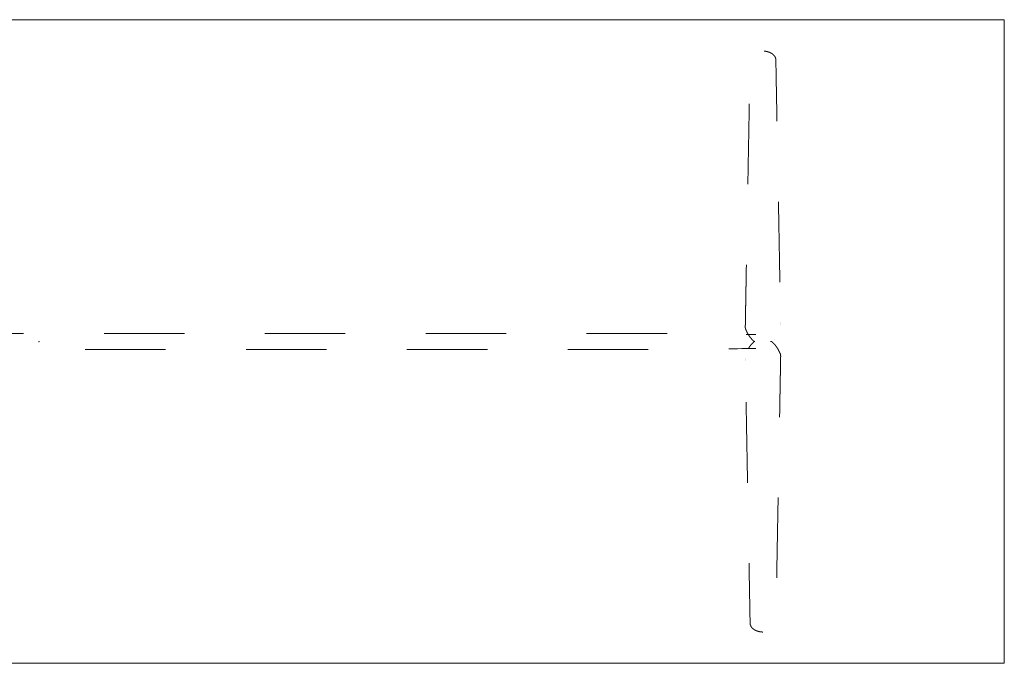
# Model space of a CAD drawing. Header units: metres. Extents: x -2 to 4.3, y -5.49 to 0.4.
# Tile 57 of 57: x 2.48 to 3.7, y -0.4 to 0.4. Entities that reach past the tile are written whole.
import ezdxf

# ---------------------------------------------------------------- set-up
doc = ezdxf.new("R2010")
doc.units = ezdxf.units.M
doc.header["$MEASUREMENT"] = 0
doc.linetypes.add('Dash Style-1', pattern=[0.10582, 0.0529, -0.05292])
for name, color, linetype, lineweight in [('72_VITRA_HRESID_D2_TB_FOOT_UNDER', 8, 'Dash Style-1', 5), ('72_VITRA_HRESID_D2_TB_TABLE_TOP', 7, 'Continuous', 5), ('D2SNAP', 1, 'Continuous', 5)]:
    doc.layers.add(name, color=color, linetype=linetype, lineweight=lineweight)
doc.layers.add('72_VITRA_INSERT', color=7, linetype='Continuous')

# ---------------------------------------------------------------- blocks, each defined once
blk = doc.blocks.new('72_VITRA_HRESID_D2_BELLEVILLE_TABLE_DINING_2400_X_800_FOOT_UNDER')
at = {"layer": '72_VITRA_HRESID_D2_TB_FOOT_UNDER'}
for points, weights, knots in [([(0.9016, 0.3609), (0.9013, 0.3609), (0.9008, 0.3609), (0.9004, 0.3609), (0.9, 0.3609), (0.8996, 0.3609), (0.8992, 0.3609), (0.8988, 0.3609), (0.8984, 0.3609), (0.8981, 0.3608), (0.8978, 0.3608), (0.8975, 0.3608), (0.8972, 0.3607), (0.8969, 0.3607), (0.8967, 0.3607), (0.8965, 0.3606), (0.8962, 0.3606), (0.896, 0.3606), (0.8956, 0.3605), (0.8953, 0.3604), (0.895, 0.3604), (0.8946, 0.3603), (0.8944, 0.3602), (0.8942, 0.3602), (0.894, 0.3601), (0.8937, 0.36), (0.8934, 0.36), (0.8932, 0.3599), (0.893, 0.3598), (0.8928, 0.3597), (0.8926, 0.3597), (0.8924, 0.3596), (0.8922, 0.3595), (0.892, 0.3594), (0.8918, 0.3594), (0.8916, 0.3593), (0.8913, 0.3592), (0.8911, 0.359), (0.8908, 0.3589), (0.8905, 0.3588), (0.8904, 0.3587), (0.8902, 0.3586), (0.89, 0.3585), (0.8898, 0.3584), (0.8897, 0.3583), (0.8895, 0.3582), (0.8893, 0.3581), (0.8891, 0.358), (0.889, 0.3579), (0.8888, 0.3578), (0.8886, 0.3577), (0.8885, 0.3576), (0.8883, 0.3574), (0.8882, 0.3573), (0.888, 0.3572), (0.8878, 0.357), (0.8876, 0.3569), (0.8875, 0.3568), (0.8873, 0.3566), (0.8871, 0.3565), (0.887, 0.3563), (0.8868, 0.3562), (0.8867, 0.356), (0.8865, 0.3558), (0.8864, 0.3557), (0.8862, 0.3555), (0.8861, 0.3554), (0.886, 0.3552), (0.8859, 0.3551), (0.8858, 0.355), (0.8857, 0.3549), (0.8857, 0.3548), (0.8856, 0.3546), (0.8855, 0.3545), (0.8853, 0.3543), (0.8852, 0.3541), (0.8851, 0.354), (0.885, 0.3538), (0.885, 0.3536), (0.8849, 0.3535), (0.8848, 0.3533), (0.8847, 0.3532), (0.8847, 0.3531), (0.8846, 0.3529), (0.8846, 0.3528), (0.8845, 0.3527), (0.8845, 0.3525), (0.8844, 0.3523), (0.8843, 0.3521), (0.8843, 0.3519), (0.8842, 0.3517), (0.8842, 0.3515), (0.8841, 0.3513), (0.8841, 0.3511), (0.8841, 0.3509), (0.884, 0.3507), (0.884, 0.3506), (0.884, 0.3504), (0.884, 0.3503), (0.884, 0.3501), (0.884, 0.3499), (0.8815, 0.2127), (0.879, 0.0754), (0.8787, 0.0555), (0.8783, 0.0355), (0.8783, 0.0348), (0.8783, 0.0341), (0.8783, 0.0334), (0.8783, 0.0327), (0.8783, 0.032), (0.8783, 0.0313), (0.8782, 0.0306), (0.8782, 0.03), (0.8782, 0.0293), (0.8782, 0.0287), (0.8782, 0.0281), (0.8782, 0.0275), (0.8782, 0.0269), (0.8782, 0.0263), (0.8782, 0.0257), (0.8782, 0.0252), (0.8782, 0.0251), (0.8782, 0.025), (0.8781, 0.0216), (0.878, 0.0182), (0.878, 0.0182), (0.878, 0.0182), (0.878, 0.0172), (0.8782, 0.0161), (0.8782, 0.0161), (0.8782, 0.0161), (0.8782, 0.0161), (0.8782, 0.0161), (0.8784, 0.0156), (0.8785, 0.0152), (0.8785, 0.0152), (0.8785, 0.0152), (0.8786, 0.0149), (0.8788, 0.0146), (0.8789, 0.0143), (0.8791, 0.0138), (0.8793, 0.0134), (0.8795, 0.0128), (0.8798, 0.0123), (0.8801, 0.0117), (0.8804, 0.0111), (0.8807, 0.0105), (0.881, 0.01), (0.8813, 0.0094), (0.8816, 0.0088), (0.882, 0.0083), (0.8823, 0.0077), (0.8827, 0.0072), (0.8831, 0.0067), (0.8834, 0.0062), (0.8838, 0.0056), (0.8842, 0.0051), (0.8846, 0.0046), (0.885, 0.0041), (0.8855, 0.0036), (0.8858, 0.0032), (0.8861, 0.0028), (0.8863, 0.0026), (0.8865, 0.0024), (0.8868, 0.0021), (0.8872, 0.0017), (0.8876, 0.0013), (0.888, 0.0009), (0.8885, 0.0005), (0.8885, 0.0005), (0.8885, 0.0004), (0.8887, 0.0003), (0.8889, 0.0001), (0.889, 0.0001), (0.8891, 0), (0.8893, -0.0001), (0.8896, -0.0001), (0.8897, -0.0001), (0.8898, -0.0001), (0.8898, -0.0001), (0.8898, -0.0001), (0.9, -0.0001), (0.9102, -0.0001), (0.9102, -0.0001), (0.9102, -0.0001), (0.9103, -0.0001), (0.9104, -0.0001), (0.9107, -0.0001), (0.9109, 0), (0.911, 0.0001), (0.9111, 0.0001), (0.9113, 0.0003), (0.9115, 0.0004), (0.9115, 0.0005), (0.9116, 0.0005), (0.912, 0.0009), (0.9124, 0.0013), (0.9129, 0.0017), (0.9132, 0.0021), (0.9135, 0.0024), (0.9137, 0.0026), (0.9139, 0.0028), (0.9142, 0.0032), (0.9145, 0.0036), (0.915, 0.0041), (0.9154, 0.0046), (0.9158, 0.0051), (0.9162, 0.0056), (0.9166, 0.0062), (0.9169, 0.0067), (0.9173, 0.0072), (0.9177, 0.0077), (0.918, 0.0083), (0.9184, 0.0088), (0.9187, 0.0094), (0.919, 0.01), (0.9193, 0.0105), (0.9196, 0.0111), (0.9199, 0.0117), (0.9202, 0.0123), (0.9205, 0.0128), (0.9207, 0.0134), (0.9209, 0.0138), (0.9211, 0.0143), (0.9212, 0.0146), (0.9214, 0.0149), (0.9215, 0.0152), (0.9215, 0.0152), (0.9215, 0.0152), (0.9217, 0.0156), (0.9218, 0.0161), (0.9218, 0.0161), (0.9218, 0.0161), (0.9218, 0.0161), (0.9218, 0.0161), (0.922, 0.0172), (0.922, 0.0182), (0.922, 0.0182), (0.922, 0.0182), (0.9219, 0.0216), (0.9218, 0.025), (0.9218, 0.0251), (0.9218, 0.0252), (0.9218, 0.0257), (0.9218, 0.0263), (0.9218, 0.0269), (0.9218, 0.0275), (0.9218, 0.0281), (0.9218, 0.0287), (0.9218, 0.0293), (0.9218, 0.03), (0.9218, 0.0306), (0.9218, 0.0313), (0.9217, 0.032), (0.9217, 0.0327), (0.9217, 0.0334), (0.9217, 0.0341), (0.9217, 0.0348), (0.9217, 0.0355), (0.9213, 0.0555), (0.921, 0.0754), (0.9185, 0.2127), (0.916, 0.3499), (0.916, 0.3501), (0.916, 0.3503), (0.916, 0.3504), (0.916, 0.3506), (0.916, 0.3507), (0.9159, 0.3509), (0.9159, 0.3511), (0.9159, 0.3513), (0.9158, 0.3515), (0.9158, 0.3517), (0.9157, 0.3519), (0.9157, 0.3521), (0.9156, 0.3523), (0.9156, 0.3525), (0.9155, 0.3527), (0.9154, 0.3528), (0.9154, 0.3529), (0.9153, 0.3531), (0.9153, 0.3532), (0.9152, 0.3533), (0.9151, 0.3535), (0.915, 0.3536), (0.915, 0.3538), (0.9149, 0.354), (0.9148, 0.3541), (0.9147, 0.3543), (0.9145, 0.3545), (0.9144, 0.3546), (0.9143, 0.3548), (0.9143, 0.3549), (0.9142, 0.355), (0.9141, 0.3551), (0.914, 0.3552), (0.9139, 0.3554), (0.9138, 0.3555), (0.9136, 0.3557), (0.9135, 0.3558), (0.9133, 0.356), (0.9132, 0.3562), (0.913, 0.3563), (0.9129, 0.3565), (0.9127, 0.3566), (0.9125, 0.3568), (0.9124, 0.3569), (0.9122, 0.357), (0.912, 0.3572), (0.9118, 0.3573), (0.9117, 0.3574), (0.9115, 0.3576), (0.9114, 0.3577), (0.9112, 0.3578), (0.911, 0.3579), (0.9109, 0.358), (0.9107, 0.3581), (0.9105, 0.3582), (0.9103, 0.3583), (0.9102, 0.3584), (0.91, 0.3585), (0.9098, 0.3586), (0.9096, 0.3587), (0.9095, 0.3588), (0.9092, 0.3589), (0.9089, 0.359), (0.9087, 0.3592), (0.9084, 0.3593), (0.9082, 0.3594), (0.908, 0.3594), (0.9078, 0.3595), (0.9076, 0.3596), (0.9074, 0.3597), (0.9072, 0.3597), (0.907, 0.3598), (0.9068, 0.3599), (0.9066, 0.36), (0.9063, 0.36), (0.9061, 0.3601), (0.9058, 0.3602), (0.9056, 0.3602), (0.9054, 0.3603), (0.905, 0.3604), (0.9047, 0.3604), (0.9044, 0.3605), (0.904, 0.3606), (0.9038, 0.3606), (0.9036, 0.3606), (0.9033, 0.3607), (0.9031, 0.3607), (0.9028, 0.3607), (0.9025, 0.3608), (0.9022, 0.3608), (0.9019, 0.3608), (0.9016, 0.3609)], [1, 1, 1, 1, 1, 1, 1, 1, 1, 1, 1, 1, 1, 1, 1, 1, 1, 1, 1, 1, 1, 1, 1, 1, 1, 1, 1, 1, 1, 1, 1, 1, 1, 1, 1, 1, 1, 1, 1, 1, 1, 1, 1, 1, 1, 1, 1, 1, 1, 1, 1, 1, 1, 1, 1, 1, 1, 1, 1, 1, 1, 1, 1, 1, 1, 1, 1, 1, 1, 1, 1, 1, 1, 1, 1, 1, 1, 1, 1, 1, 1, 1, 1, 1, 1, 1, 1, 1, 1, 1, 1, 1, 1, 1, 1, 1, 1, 1, 1, 1, 1, 1, 1, 1, 1, 1, 1, 1, 1, 1, 1, 1, 1, 1, 1, 1, 1, 1, 1, 1, 1, 1, 1, 1, 1, 1, 1, 0.990949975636, 1, 1, 1, 1, 1, 0.998034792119, 1, 1, 1, 1, 1, 1, 1, 1, 1, 1, 1, 1, 1, 1, 1, 1, 1, 1, 1, 1, 1, 1, 1, 1, 1, 1, 1, 1, 1, 1, 1, 1, 1, 1, 1, 1, 1, 0.990926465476, 1, 1, 1, 0.97345508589, 1, 1, 1, 0.999980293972, 1, 1, 1, 0.999980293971, 1, 1, 1, 0.97345508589, 1, 1, 1, 0.990926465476, 1, 1, 1, 1, 1, 1, 1, 1, 1, 1, 1, 1, 1, 1, 1, 1, 1, 1, 1, 1, 1, 1, 1, 1, 1, 1, 1, 1, 1, 1, 1, 1, 1, 1, 1, 1, 1, 0.998034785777, 1, 1, 1, 1, 1, 0.990949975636, 1, 1, 1, 1, 1, 1, 1, 1, 1, 1, 1, 1, 1, 1, 1, 1, 1, 1, 1, 1, 1, 1, 1, 1, 1, 1, 1, 1, 1, 1, 1, 1, 1, 1, 1, 1, 1, 1, 1, 1, 1, 1, 1, 1, 1, 1, 1, 1, 1, 1, 1, 1, 1, 1, 1, 1, 1, 1, 1, 1, 1, 1, 1, 1, 1, 1, 1, 1, 1, 1, 1, 1, 1, 1, 1, 1, 1, 1, 1, 1, 1, 1, 1, 1, 1, 1, 1, 1, 1, 1, 1, 1, 1, 1, 1, 1, 1, 1, 1, 1, 1, 1, 1, 1, 1, 1, 1, 1, 1, 1, 1, 1, 1, 1, 1, 1, 1, 1, 1], [0, 0, 0, 0.000508, 0.000508, 0.001016, 0.001016, 0.001524, 0.001524, 0.002032, 0.002032, 0.00254, 0.00254, 0.003048, 0.003048, 0.003556, 0.003556, 0.004064, 0.004064, 0.004572, 0.004572, 0.00508, 0.00508, 0.005588, 0.005588, 0.006096, 0.006096, 0.006604, 0.006604, 0.007112, 0.007112, 0.007619, 0.007619, 0.008127, 0.008127, 0.008635, 0.008635, 0.009143, 0.009143, 0.009651, 0.009651, 0.010159, 0.010159, 0.010667, 0.010667, 0.011175, 0.011175, 0.011683, 0.011683, 0.012191, 0.012191, 0.012699, 0.012699, 0.013207, 0.013207, 0.013715, 0.013715, 0.014223, 0.014223, 0.014731, 0.014731, 0.015239, 0.015239, 0.015747, 0.015747, 0.016255, 0.016255, 0.016763, 0.016763, 0.017271, 0.017271, 0.017779, 0.017779, 0.018287, 0.018287, 0.018795, 0.018795, 0.019303, 0.019303, 0.019811, 0.019811, 0.020319, 0.020319, 0.020827, 0.020827, 0.021335, 0.021335, 0.021843, 0.021843, 0.02235, 0.02235, 0.022858, 0.022858, 0.023366, 0.023366, 0.023874, 0.023874, 0.024382, 0.024382, 0.02489, 0.02489, 0.025398, 0.025398, 0.387844, 0.387844, 0.440558, 0.440558, 0.442447, 0.442447, 0.444336, 0.444336, 0.446224, 0.446224, 0.448113, 0.448113, 0.450002, 0.450002, 0.451891, 0.451891, 0.45378, 0.45378, 0.455669, 0.455669, 0.455867, 0.455867, 0.467524, 0.467524, 0.467568, 0.467568, 0.471178, 0.471178, 0.471182, 0.471182, 0.471204, 0.471204, 0.472884, 0.472884, 0.472888, 0.472888, 0.473988, 0.473988, 0.475088, 0.475088, 0.476188, 0.476188, 0.477288, 0.477288, 0.478388, 0.478388, 0.479488, 0.479488, 0.480588, 0.480588, 0.481688, 0.481688, 0.482788, 0.482788, 0.483888, 0.483888, 0.484988, 0.484988, 0.486088, 0.486088, 0.487188, 0.487188, 0.488288, 0.488288, 0.489388, 0.489388, 0.490488, 0.490488, 0.490504, 0.490504, 0.490987, 0.490987, 0.491196, 0.491196, 0.491621, 0.491621, 0.491831, 0.491831, 0.491847, 0.491847, 0.510184, 0.510184, 0.510201, 0.510201, 0.510411, 0.510411, 0.510836, 0.510836, 0.511045, 0.511045, 0.511528, 0.511528, 0.511544, 0.511544, 0.512644, 0.512644, 0.513744, 0.513744, 0.514844, 0.514844, 0.515944, 0.515944, 0.517044, 0.517044, 0.518144, 0.518144, 0.519244, 0.519244, 0.520344, 0.520344, 0.521444, 0.521444, 0.522544, 0.522544, 0.523644, 0.523644, 0.524744, 0.524744, 0.525844, 0.525844, 0.526944, 0.526944, 0.528044, 0.528044, 0.529144, 0.529144, 0.529148, 0.529148, 0.530828, 0.530828, 0.53085, 0.53085, 0.530854, 0.530854, 0.534464, 0.534464, 0.534508, 0.534508, 0.546165, 0.546165, 0.546363, 0.546363, 0.548252, 0.548252, 0.550141, 0.550141, 0.55203, 0.55203, 0.553919, 0.553919, 0.555807, 0.555807, 0.557696, 0.557696, 0.559585, 0.559585, 0.561474, 0.561474, 0.614188, 0.614188, 0.976634, 0.976634, 0.977142, 0.977142, 0.97765, 0.97765, 0.978157, 0.978157, 0.978665, 0.978665, 0.979173, 0.979173, 0.979681, 0.979681, 0.980189, 0.980189, 0.980697, 0.980697, 0.981205, 0.981205, 0.981713, 0.981713, 0.982221, 0.982221, 0.982729, 0.982729, 0.983237, 0.983237, 0.983745, 0.983745, 0.984253, 0.984253, 0.984761, 0.984761, 0.985269, 0.985269, 0.985777, 0.985777, 0.986285, 0.986285, 0.986793, 0.986793, 0.987301, 0.987301, 0.987809, 0.987809, 0.988317, 0.988317, 0.988825, 0.988825, 0.989333, 0.989333, 0.989841, 0.989841, 0.990349, 0.990349, 0.990857, 0.990857, 0.991365, 0.991365, 0.991873, 0.991873, 0.992381, 0.992381, 0.992888, 0.992888, 0.993396, 0.993396, 0.993904, 0.993904, 0.994412, 0.994412, 0.99492, 0.99492, 0.995428, 0.995428, 0.995936, 0.995936, 0.996444, 0.996444, 0.996952, 0.996952, 0.99746, 0.99746, 0.997968, 0.997968, 0.998476, 0.998476, 0.998984, 0.998984, 0.999492, 0.999492, 1, 1, 1]), ([(-0.8898, -0.0001), (-0.8898, -0.0001), (-0.8898, -0.0001), (-0.8898, -0.0001), (-0.8898, -0.0001), (-0.8897, -0.0001), (-0.8896, -0.0001), (-0.8893, -0.0001), (-0.8891, -0.0002), (-0.889, -0.0003), (-0.8889, -0.0003), (-0.8887, -0.0004), (-0.8885, -0.0006), (-0.8885, -0.0006), (-0.8885, -0.0006), (-0.888, -0.001), (-0.8876, -0.0015), (-0.8872, -0.0019), (-0.8868, -0.0022), (-0.8865, -0.0026), (-0.8863, -0.0028), (-0.8861, -0.003), (-0.8858, -0.0034), (-0.8855, -0.0037), (-0.885, -0.0043), (-0.8846, -0.0048), (-0.8842, -0.0053), (-0.8838, -0.0058), (-0.8834, -0.0063), (-0.8831, -0.0068), (-0.8827, -0.0074), (-0.8823, -0.0079), (-0.882, -0.0085), (-0.8816, -0.009), (-0.8813, -0.0096), (-0.8812, -0.0098), (-0.8811, -0.01), (0, -0.01), (0.8811, -0.01), (0.8812, -0.0098), (0.8813, -0.0096), (0.8816, -0.009), (0.882, -0.0085), (0.8823, -0.0079), (0.8827, -0.0074), (0.8831, -0.0068), (0.8834, -0.0063), (0.8838, -0.0058), (0.8842, -0.0053), (0.8846, -0.0048), (0.885, -0.0043), (0.8855, -0.0037), (0.8858, -0.0034), (0.8861, -0.003), (0.8863, -0.0028), (0.8865, -0.0026), (0.8868, -0.0022), (0.8872, -0.0019), (0.8876, -0.0015), (0.888, -0.001), (0.8885, -0.0006), (0.8885, -0.0006), (0.8885, -0.0006), (0.8887, -0.0004), (0.8889, -0.0003), (0.889, -0.0003), (0.8891, -0.0002), (0.8893, -0.0001), (0.8896, -0.0001), (0.8897, -0.0001), (0.8898, -0.0001), (0.8898, -0.0001), (0.8898, -0.0001), (0.8898, -0.0001), (0.8898, -0.0001), (0.8897, -0.0001), (0.8896, -0.0001), (0.8893, -0.0001), (0.8891, 0), (0.889, 0.0001), (0.8889, 0.0001), (0.8887, 0.0003), (0.8885, 0.0004), (0.8885, 0.0005), (0.8885, 0.0005), (0.888, 0.0009), (0.8876, 0.0013), (0.8872, 0.0017), (0.8868, 0.0021), (0.8865, 0.0024), (0.8863, 0.0026), (0.8861, 0.0028), (0.8858, 0.0032), (0.8855, 0.0036), (0.885, 0.0041), (0.8846, 0.0046), (0.8842, 0.0051), (0.8838, 0.0056), (0.8834, 0.0062), (0.8831, 0.0067), (0.8827, 0.0072), (0.8823, 0.0077), (0.882, 0.0083), (0.8816, 0.0088), (0.8813, 0.0094), (0.8811, 0.0097), (0.881, 0.01), (0, 0.01), (-0.881, 0.01), (-0.8811, 0.0097), (-0.8813, 0.0094), (-0.8816, 0.0088), (-0.882, 0.0083), (-0.8823, 0.0077), (-0.8827, 0.0072), (-0.8831, 0.0067), (-0.8834, 0.0062), (-0.8838, 0.0056), (-0.8842, 0.0051), (-0.8846, 0.0046), (-0.885, 0.0041), (-0.8855, 0.0036), (-0.8858, 0.0032), (-0.8861, 0.0028), (-0.8863, 0.0026), (-0.8865, 0.0024), (-0.8868, 0.0021), (-0.8872, 0.0017), (-0.8876, 0.0013), (-0.888, 0.0009), (-0.8885, 0.0005), (-0.8885, 0.0005), (-0.8885, 0.0004), (-0.8887, 0.0003), (-0.8889, 0.0001), (-0.889, 0.0001), (-0.8891, 0), (-0.8893, -0.0001), (-0.8896, -0.0001), (-0.8897, -0.0001), (-0.8898, -0.0001)], [1, 0.99998029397, 1, 0.999980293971, 1, 1, 1, 0.97345508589, 1, 1, 1, 0.990926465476, 1, 1, 1, 1, 1, 1, 1, 1, 1, 1, 1, 1, 1, 1, 1, 1, 1, 1, 1, 1, 1, 1, 1, 1, 1, 1, 1, 1, 1, 1, 1, 1, 1, 1, 1, 1, 1, 1, 1, 1, 1, 1, 1, 1, 1, 1, 1, 1, 1, 1, 1, 0.990926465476, 1, 1, 1, 0.97345508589, 1, 1, 1, 0.99998029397, 1, 0.999980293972, 1, 1, 1, 0.97345508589, 1, 1, 1, 0.990926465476, 1, 1, 1, 1, 1, 1, 1, 1, 1, 1, 1, 1, 1, 1, 1, 1, 1, 1, 1, 1, 1, 1, 1, 1, 1, 1, 1, 1, 1, 1, 1, 1, 1, 1, 1, 1, 1, 1, 1, 1, 1, 1, 1, 1, 1, 1, 1, 1, 1, 1, 1, 0.990926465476, 1, 1, 1, 0.97345508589, 1, 1, 1], [0, 0, 0, 0.000005, 0.000005, 0.000011, 0.000011, 0.00008, 0.00008, 0.00022, 0.00022, 0.000288, 0.000288, 0.000447, 0.000447, 0.000453, 0.000453, 0.000814, 0.000814, 0.001176, 0.001176, 0.001538, 0.001538, 0.0019, 0.0019, 0.002262, 0.002262, 0.002623, 0.002623, 0.002985, 0.002985, 0.003347, 0.003347, 0.003709, 0.003709, 0.004071, 0.004071, 0.004212, 0.004212, 0.495771, 0.495771, 0.495912, 0.495912, 0.496274, 0.496274, 0.496636, 0.496636, 0.496998, 0.496998, 0.49736, 0.49736, 0.497721, 0.497721, 0.498083, 0.498083, 0.498445, 0.498445, 0.498807, 0.498807, 0.499169, 0.499169, 0.49953, 0.49953, 0.499536, 0.499536, 0.499695, 0.499695, 0.499763, 0.499763, 0.499903, 0.499903, 0.499972, 0.499972, 0.499978, 0.499978, 0.499983, 0.499983, 0.500052, 0.500052, 0.500192, 0.500192, 0.500261, 0.500261, 0.50042, 0.50042, 0.500425, 0.500425, 0.500787, 0.500787, 0.501149, 0.501149, 0.50151, 0.50151, 0.501872, 0.501872, 0.502234, 0.502234, 0.502596, 0.502596, 0.502958, 0.502958, 0.503319, 0.503319, 0.503681, 0.503681, 0.504043, 0.504043, 0.504235, 0.504235, 0.995748, 0.995748, 0.99594, 0.99594, 0.996302, 0.996302, 0.996664, 0.996664, 0.997025, 0.997025, 0.997387, 0.997387, 0.997749, 0.997749, 0.998111, 0.998111, 0.998473, 0.998473, 0.998834, 0.998834, 0.999196, 0.999196, 0.999558, 0.999558, 0.999563, 0.999563, 0.999722, 0.999722, 0.999791, 0.999791, 0.999931, 0.999931, 1, 1, 1]), ([(0.9, -0.3611), (0.9004, -0.3611), (0.9008, -0.3611), (0.9013, -0.3611), (0.9016, -0.361), (0.9019, -0.361), (0.9022, -0.361), (0.9025, -0.3609), (0.9028, -0.3609), (0.9031, -0.3609), (0.9033, -0.3608), (0.9036, -0.3608), (0.9038, -0.3608), (0.904, -0.3607), (0.9044, -0.3607), (0.9047, -0.3606), (0.905, -0.3605), (0.9054, -0.3604), (0.9056, -0.3604), (0.9058, -0.3603), (0.9061, -0.3603), (0.9063, -0.3602), (0.9066, -0.3601), (0.9068, -0.36), (0.907, -0.36), (0.9072, -0.3599), (0.9074, -0.3598), (0.9076, -0.3598), (0.9078, -0.3597), (0.908, -0.3596), (0.9082, -0.3595), (0.9084, -0.3594), (0.9087, -0.3593), (0.9089, -0.3592), (0.9092, -0.3591), (0.9095, -0.359), (0.9096, -0.3589), (0.9098, -0.3588), (0.91, -0.3587), (0.9102, -0.3586), (0.9103, -0.3585), (0.9105, -0.3584), (0.9107, -0.3583), (0.9109, -0.3582), (0.911, -0.358), (0.9112, -0.3579), (0.9114, -0.3578), (0.9115, -0.3577), (0.9117, -0.3576), (0.9118, -0.3575), (0.912, -0.3573), (0.9122, -0.3572), (0.9124, -0.3571), (0.9125, -0.3569), (0.9127, -0.3568), (0.9129, -0.3566), (0.913, -0.3565), (0.9132, -0.3563), (0.9133, -0.3562), (0.9135, -0.356), (0.9136, -0.3558), (0.9138, -0.3557), (0.9139, -0.3555), (0.914, -0.3554), (0.9141, -0.3553), (0.9142, -0.3551), (0.9143, -0.355), (0.9143, -0.3549), (0.9144, -0.3548), (0.9145, -0.3547), (0.9147, -0.3545), (0.9148, -0.3543), (0.9149, -0.3541), (0.915, -0.354), (0.915, -0.3538), (0.9151, -0.3536), (0.9152, -0.3535), (0.9153, -0.3533), (0.9153, -0.3532), (0.9154, -0.3531), (0.9154, -0.353), (0.9155, -0.3528), (0.9156, -0.3527), (0.9156, -0.3525), (0.9157, -0.3523), (0.9157, -0.3521), (0.9158, -0.3519), (0.9158, -0.3517), (0.9159, -0.3515), (0.9159, -0.3513), (0.9159, -0.3511), (0.916, -0.3509), (0.916, -0.3507), (0.916, -0.3506), (0.916, -0.3504), (0.916, -0.3503), (0.916, -0.3501), (0.9185, -0.2128), (0.921, -0.0756), (0.9213, -0.0556), (0.9217, -0.0357), (0.9217, -0.035), (0.9217, -0.0342), (0.9217, -0.0335), (0.9217, -0.0328), (0.9217, -0.0321), (0.9218, -0.0314), (0.9218, -0.0308), (0.9218, -0.0301), (0.9218, -0.0295), (0.9218, -0.0288), (0.9218, -0.0282), (0.9218, -0.0276), (0.9218, -0.027), (0.9218, -0.0264), (0.9218, -0.0259), (0.9218, -0.0253), (0.9218, -0.0253), (0.9218, -0.0252), (0.9219, -0.0218), (0.922, -0.0184), (0.922, -0.0184), (0.922, -0.0184), (0.922, -0.0173), (0.9218, -0.0163), (0.9218, -0.0163), (0.9218, -0.0163), (0.9218, -0.0163), (0.9218, -0.0163), (0.9217, -0.0158), (0.9215, -0.0153), (0.9215, -0.0153), (0.9215, -0.0153), (0.9214, -0.015), (0.9212, -0.0147), (0.9211, -0.0144), (0.9209, -0.014), (0.9207, -0.0135), (0.9205, -0.013), (0.9202, -0.0124), (0.9199, -0.0118), (0.9196, -0.0113), (0.9193, -0.0107), (0.919, -0.0101), (0.9187, -0.0096), (0.9184, -0.009), (0.918, -0.0085), (0.9177, -0.0079), (0.9173, -0.0074), (0.9169, -0.0068), (0.9166, -0.0063), (0.9162, -0.0058), (0.9158, -0.0053), (0.9154, -0.0048), (0.915, -0.0043), (0.9145, -0.0037), (0.9142, -0.0034), (0.9139, -0.003), (0.9137, -0.0028), (0.9135, -0.0026), (0.9132, -0.0022), (0.9129, -0.0019), (0.9124, -0.0015), (0.912, -0.001), (0.9116, -0.0006), (0.9115, -0.0006), (0.9115, -0.0006), (0.9113, -0.0004), (0.9111, -0.0003), (0.911, -0.0003), (0.9109, -0.0002), (0.9107, -0.0001), (0.9104, -0.0001), (0.9103, -0.0001), (0.9102, -0.0001), (0.9102, -0.0001), (0.9102, -0.0001), (0.9, -0.0001), (0.8898, -0.0001), (0.8898, -0.0001), (0.8898, -0.0001), (0.8897, -0.0001), (0.8896, -0.0001), (0.8893, -0.0001), (0.8891, -0.0002), (0.889, -0.0003), (0.8889, -0.0003), (0.8887, -0.0004), (0.8885, -0.0006), (0.8885, -0.0006), (0.8885, -0.0006), (0.888, -0.001), (0.8876, -0.0015), (0.8872, -0.0019), (0.8868, -0.0022), (0.8865, -0.0026), (0.8863, -0.0028), (0.8861, -0.003), (0.8858, -0.0034), (0.8855, -0.0037), (0.885, -0.0043), (0.8846, -0.0048), (0.8842, -0.0053), (0.8838, -0.0058), (0.8834, -0.0063), (0.8831, -0.0068), (0.8827, -0.0074), (0.8823, -0.0079), (0.882, -0.0085), (0.8816, -0.009), (0.8813, -0.0096), (0.881, -0.0101), (0.8807, -0.0107), (0.8804, -0.0113), (0.8801, -0.0118), (0.8798, -0.0124), (0.8795, -0.013), (0.8793, -0.0135), (0.8791, -0.014), (0.8789, -0.0144), (0.8788, -0.0147), (0.8786, -0.015), (0.8785, -0.0153), (0.8785, -0.0153), (0.8785, -0.0153), (0.8784, -0.0158), (0.8782, -0.0163), (0.8782, -0.0163), (0.8782, -0.0163), (0.8782, -0.0163), (0.8782, -0.0163), (0.878, -0.0173), (0.878, -0.0184), (0.878, -0.0184), (0.878, -0.0184), (0.8781, -0.0218), (0.8782, -0.0252), (0.8782, -0.0253), (0.8782, -0.0253), (0.8782, -0.0259), (0.8782, -0.0264), (0.8782, -0.027), (0.8782, -0.0276), (0.8782, -0.0282), (0.8782, -0.0288), (0.8782, -0.0295), (0.8782, -0.0301), (0.8782, -0.0308), (0.8783, -0.0314), (0.8783, -0.0321), (0.8783, -0.0328), (0.8783, -0.0335), (0.8783, -0.0342), (0.8783, -0.035), (0.8783, -0.0357), (0.8787, -0.0556), (0.879, -0.0756), (0.8815, -0.2128), (0.884, -0.3501), (0.884, -0.3503), (0.884, -0.3504), (0.884, -0.3506), (0.884, -0.3507), (0.884, -0.3509), (0.8841, -0.3511), (0.8841, -0.3513), (0.8841, -0.3515), (0.8842, -0.3517), (0.8842, -0.3519), (0.8843, -0.3521), (0.8843, -0.3523), (0.8844, -0.3525), (0.8845, -0.3527), (0.8845, -0.3528), (0.8846, -0.353), (0.8846, -0.3531), (0.8847, -0.3532), (0.8847, -0.3533), (0.8848, -0.3535), (0.8849, -0.3536), (0.885, -0.3538), (0.885, -0.354), (0.8851, -0.3541), (0.8852, -0.3543), (0.8853, -0.3545), (0.8855, -0.3547), (0.8856, -0.3548), (0.8857, -0.3549), (0.8857, -0.355), (0.8858, -0.3551), (0.8859, -0.3553), (0.886, -0.3554), (0.8861, -0.3555), (0.8862, -0.3557), (0.8864, -0.3558), (0.8865, -0.356), (0.8867, -0.3562), (0.8868, -0.3563), (0.887, -0.3565), (0.8871, -0.3566), (0.8873, -0.3568), (0.8875, -0.3569), (0.8876, -0.3571), (0.8878, -0.3572), (0.888, -0.3573), (0.8882, -0.3575), (0.8883, -0.3576), (0.8885, -0.3577), (0.8886, -0.3578), (0.8888, -0.3579), (0.889, -0.358), (0.8891, -0.3582), (0.8893, -0.3583), (0.8895, -0.3584), (0.8897, -0.3585), (0.8898, -0.3586), (0.89, -0.3587), (0.8902, -0.3588), (0.8904, -0.3589), (0.8905, -0.359), (0.8908, -0.3591), (0.8911, -0.3592), (0.8913, -0.3593), (0.8916, -0.3594), (0.8918, -0.3595), (0.892, -0.3596), (0.8922, -0.3597), (0.8924, -0.3598), (0.8926, -0.3598), (0.8928, -0.3599), (0.893, -0.36), (0.8932, -0.36), (0.8934, -0.3601), (0.8937, -0.3602), (0.894, -0.3603), (0.8942, -0.3603), (0.8944, -0.3604), (0.8946, -0.3604), (0.895, -0.3605), (0.8953, -0.3606), (0.8956, -0.3607), (0.896, -0.3607), (0.8962, -0.3608), (0.8965, -0.3608), (0.8967, -0.3608), (0.8969, -0.3609), (0.8972, -0.3609), (0.8975, -0.3609), (0.8978, -0.361), (0.8981, -0.361), (0.8984, -0.361), (0.8988, -0.3611), (0.8992, -0.3611), (0.8996, -0.3611), (0.9, -0.3611)], [1, 1, 1, 1, 1, 1, 1, 1, 1, 1, 1, 1, 1, 1, 1, 1, 1, 1, 1, 1, 1, 1, 1, 1, 1, 1, 1, 1, 1, 1, 1, 1, 1, 1, 1, 1, 1, 1, 1, 1, 1, 1, 1, 1, 1, 1, 1, 1, 1, 1, 1, 1, 1, 1, 1, 1, 1, 1, 1, 1, 1, 1, 1, 1, 1, 1, 1, 1, 1, 1, 1, 1, 1, 1, 1, 1, 1, 1, 1, 1, 1, 1, 1, 1, 1, 1, 1, 1, 1, 1, 1, 1, 1, 1, 1, 1, 1, 1, 1, 1, 1, 1, 1, 1, 1, 1, 1, 1, 1, 1, 1, 1, 1, 1, 1, 1, 1, 1, 1, 1, 1, 1, 1, 0.990949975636, 1, 1, 1, 1, 1, 0.99803479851, 1, 1, 1, 1, 1, 1, 1, 1, 1, 1, 1, 1, 1, 1, 1, 1, 1, 1, 1, 1, 1, 1, 1, 1, 1, 1, 1, 1, 1, 1, 1, 1, 1, 1, 1, 1, 1, 0.990926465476, 1, 1, 1, 0.97345508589, 1, 1, 1, 0.999980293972, 1, 1, 1, 0.999980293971, 1, 1, 1, 0.97345508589, 1, 1, 1, 0.990926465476, 1, 1, 1, 1, 1, 1, 1, 1, 1, 1, 1, 1, 1, 1, 1, 1, 1, 1, 1, 1, 1, 1, 1, 1, 1, 1, 1, 1, 1, 1, 1, 1, 1, 1, 1, 1, 1, 0.998034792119, 1, 1, 1, 1, 1, 0.990949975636, 1, 1, 1, 1, 1, 1, 1, 1, 1, 1, 1, 1, 1, 1, 1, 1, 1, 1, 1, 1, 1, 1, 1, 1, 1, 1, 1, 1, 1, 1, 1, 1, 1, 1, 1, 1, 1, 1, 1, 1, 1, 1, 1, 1, 1, 1, 1, 1, 1, 1, 1, 1, 1, 1, 1, 1, 1, 1, 1, 1, 1, 1, 1, 1, 1, 1, 1, 1, 1, 1, 1, 1, 1, 1, 1, 1, 1, 1, 1, 1, 1, 1, 1, 1, 1, 1, 1, 1, 1, 1, 1, 1, 1, 1, 1, 1, 1, 1, 1, 1, 1, 1, 1, 1, 1, 1, 1, 1, 1, 1, 1, 1, 1, 1, 1, 1, 1, 1, 1, 1, 1, 1, 1], [0, 0, 0, 0.000508, 0.000508, 0.001016, 0.001016, 0.001524, 0.001524, 0.002032, 0.002032, 0.00254, 0.00254, 0.003048, 0.003048, 0.003556, 0.003556, 0.004064, 0.004064, 0.004572, 0.004572, 0.00508, 0.00508, 0.005588, 0.005588, 0.006096, 0.006096, 0.006604, 0.006604, 0.007112, 0.007112, 0.007619, 0.007619, 0.008127, 0.008127, 0.008635, 0.008635, 0.009143, 0.009143, 0.009651, 0.009651, 0.010159, 0.010159, 0.010667, 0.010667, 0.011175, 0.011175, 0.011683, 0.011683, 0.012191, 0.012191, 0.012699, 0.012699, 0.013207, 0.013207, 0.013715, 0.013715, 0.014223, 0.014223, 0.014731, 0.014731, 0.015239, 0.015239, 0.015747, 0.015747, 0.016255, 0.016255, 0.016763, 0.016763, 0.017271, 0.017271, 0.017779, 0.017779, 0.018287, 0.018287, 0.018795, 0.018795, 0.019303, 0.019303, 0.019811, 0.019811, 0.020319, 0.020319, 0.020827, 0.020827, 0.021335, 0.021335, 0.021843, 0.021843, 0.02235, 0.02235, 0.022858, 0.022858, 0.023366, 0.023366, 0.023874, 0.023874, 0.024382, 0.024382, 0.386828, 0.386828, 0.439542, 0.439542, 0.441431, 0.441431, 0.44332, 0.44332, 0.445209, 0.445209, 0.447097, 0.447097, 0.448986, 0.448986, 0.450875, 0.450875, 0.452764, 0.452764, 0.454653, 0.454653, 0.454851, 0.454851, 0.466508, 0.466508, 0.466552, 0.466552, 0.470162, 0.470162, 0.470166, 0.470166, 0.470188, 0.470188, 0.471868, 0.471868, 0.471872, 0.471872, 0.472972, 0.472972, 0.474072, 0.474072, 0.475172, 0.475172, 0.476272, 0.476272, 0.477372, 0.477372, 0.478472, 0.478472, 0.479572, 0.479572, 0.480672, 0.480672, 0.481772, 0.481772, 0.482872, 0.482872, 0.483972, 0.483972, 0.485072, 0.485072, 0.486172, 0.486172, 0.487272, 0.487272, 0.488372, 0.488372, 0.489472, 0.489472, 0.489488, 0.489488, 0.489971, 0.489971, 0.49018, 0.49018, 0.490605, 0.490605, 0.490815, 0.490815, 0.490831, 0.490831, 0.509169, 0.509169, 0.509185, 0.509185, 0.509395, 0.509395, 0.50982, 0.50982, 0.510029, 0.510029, 0.510512, 0.510512, 0.510528, 0.510528, 0.511628, 0.511628, 0.512728, 0.512728, 0.513828, 0.513828, 0.514928, 0.514928, 0.516028, 0.516028, 0.517128, 0.517128, 0.518228, 0.518228, 0.519328, 0.519328, 0.520428, 0.520428, 0.521528, 0.521528, 0.522628, 0.522628, 0.523728, 0.523728, 0.524828, 0.524828, 0.525928, 0.525928, 0.527028, 0.527028, 0.528128, 0.528128, 0.528132, 0.528132, 0.529812, 0.529812, 0.529834, 0.529834, 0.529838, 0.529838, 0.533448, 0.533448, 0.533492, 0.533492, 0.545149, 0.545149, 0.545347, 0.545347, 0.547236, 0.547236, 0.549125, 0.549125, 0.551014, 0.551014, 0.552903, 0.552903, 0.554791, 0.554791, 0.55668, 0.55668, 0.558569, 0.558569, 0.560458, 0.560458, 0.613172, 0.613172, 0.975618, 0.975618, 0.976126, 0.976126, 0.976634, 0.976634, 0.977142, 0.977142, 0.97765, 0.97765, 0.978157, 0.978157, 0.978665, 0.978665, 0.979173, 0.979173, 0.979681, 0.979681, 0.980189, 0.980189, 0.980697, 0.980697, 0.981205, 0.981205, 0.981713, 0.981713, 0.982221, 0.982221, 0.982729, 0.982729, 0.983237, 0.983237, 0.983745, 0.983745, 0.984253, 0.984253, 0.984761, 0.984761, 0.985269, 0.985269, 0.985777, 0.985777, 0.986285, 0.986285, 0.986793, 0.986793, 0.987301, 0.987301, 0.987809, 0.987809, 0.988317, 0.988317, 0.988825, 0.988825, 0.989333, 0.989333, 0.989841, 0.989841, 0.990349, 0.990349, 0.990857, 0.990857, 0.991365, 0.991365, 0.991873, 0.991873, 0.992381, 0.992381, 0.992888, 0.992888, 0.993396, 0.993396, 0.993904, 0.993904, 0.994412, 0.994412, 0.99492, 0.99492, 0.995428, 0.995428, 0.995936, 0.995936, 0.996444, 0.996444, 0.996952, 0.996952, 0.99746, 0.99746, 0.997968, 0.997968, 0.998476, 0.998476, 0.998984, 0.998984, 0.999492, 0.999492, 1, 1, 1])]:
    blk.add_rational_spline(points, weights, degree=2, knots=knots, dxfattribs=at)
at = {"layer": 'D2SNAP', "linetype": 'Continuous', "lineweight": 5}
blk.add_point((0, 0), dxfattribs=at)
blk = doc.blocks.new('72_VITRA_HRESID_D2_BELLEVILLE_TABLE_DINING_2400_X_800_TABLE_TOP')
at = {"layer": '72_VITRA_HRESID_D2_TB_TABLE_TOP', "flags": 128}
blk.add_lwpolyline([(-1.2, -0.4), (1.2, -0.4), (1.2, 0.4), (-1.2, 0.4)], close=True, dxfattribs=at)
at = {"layer": 'D2SNAP', "linetype": 'Continuous', "lineweight": 5}
blk.add_point((0, 0), dxfattribs=at)
blk = doc.blocks.new('72vitra_hresid262DB3350F3354D1DBA9574059DD96528')
for name in ['72_VITRA_HRESID_D2_BELLEVILLE_TABLE_DINING_2400_X_800_TABLE_TOP', '72_VITRA_HRESID_D2_BELLEVILLE_TABLE_DINING_2400_X_800_FOOT_UNDER']:
    blk.add_blockref(name, (0, 0))
blk = doc.blocks.new('XCAD034D970E0622D2A84E53588F78F8783AE4')
at = {"color": 7}
blk.add_blockref('72vitra_hresid262DB3350F3354D1DBA9574059DD96528', (0, 0), dxfattribs=at)

msp = doc.modelspace()

# ---------------------------------------------------------------- block references
at = {"layer": '72_VITRA_INSERT'}
msp.add_blockref('XCAD034D970E0622D2A84E53588F78F8783AE4', (2.5, 0), dxfattribs=at)

doc.saveas('drawing.dxf')
